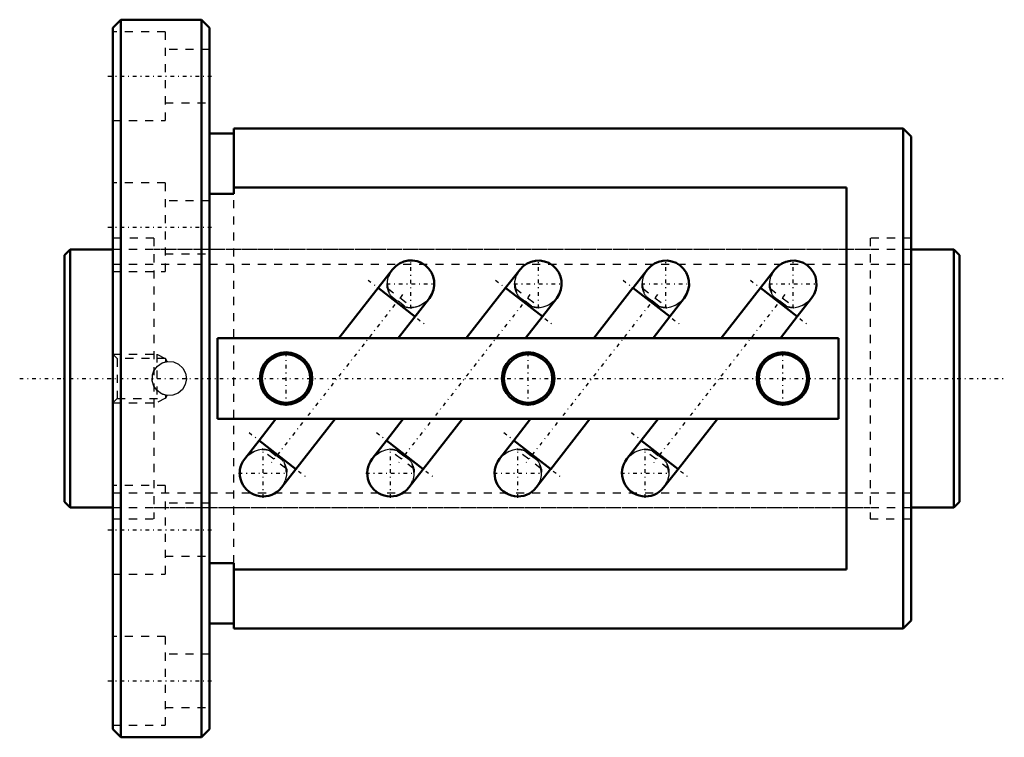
# Model space of a CAD drawing. Header units: millimetres. Extents: x -6 to 117, y -44 to 44.
import ezdxf

# ---------------------------------------------------------------- set-up
doc = ezdxf.new("R2010")
doc.units = ezdxf.units.MM
doc.linetypes.add('Center', pattern=[1.5, 0.45, -0.5, 0.05, -0.5])
doc.linetypes.add('Dashed', pattern=[2, 1, -1])
for name, color, linetype, lineweight in [('2d ConnectionPoints', 7, 'Continuous', 50), ('AM_0', 7, 'Continuous', 50), ('AM_5', 3, 'Continuous', 25), ('AM_7', 7, 'Center', 25), ('AM_9', 6, 'Dashed', 25)]:
    doc.layers.add(name, color=color, linetype=linetype, lineweight=lineweight)

# ---------------------------------------------------------------- blocks, each defined once
blk = doc.blocks.new('1_BIF3206V_10RR_Nut_0_in_BIF3206V_10RRG0_111LC0_000_0')
at = {"layer": 'AM_0'}
for p, q in [((7, 44.5), (6, 43.5)), ((17, 44.5), (7, 44.5)), ((7, 44.5), (7, -44.5)), ((18, 43.5), (17, 44.5)), ((17, 44.5), (17, -44.5)), ((6, 43.5), (6, -43.5)), ((18, 43.5), (18, -43.5)), ((21, 31), (21, 22.89)), ((104, 31), (21, 31)), ((105, 30), (104, 31)), ((104, 31), (104, -31)), ((21, 30.4), (18, 30.4)), ((105, 30), (105, -30)), ((97, 23.69), (21, 23.69)), ((97, -23.69), (97, 23.69)), ((21, 22.89), (18, 22.89)), ((40.69, 13.53), (34.03, 5)), ((56.5, 13.52), (54.71, 11.24)), ((72.3, 13.52), (70.51, 11.24)), ((88.1, 13.52), (86.31, 11.24)), ((43.47, 7.67), (38.9, 11.24)), ((54.7, 11.24), (49.83, 5)), ((54.7, 11.24), (59.27, 7.67)), ((70.5, 11.24), (65.63, 5)), ((70.5, 11.24), (75.07, 7.67)), ((86.3, 11.24), (81.43, 5)), ((86.3, 11.24), (90.87, 7.67)), ((41.39, 5), (45.26, 9.96)), ((59.27, 7.68), (61.05, 9.96)), ((75.07, 7.68), (76.85, 9.96)), ((90.87, 7.68), (92.65, 9.96)), ((57.19, 5), (59.27, 7.67)), ((72.99, 5), (75.07, 7.67)), ((88.79, 5), (90.87, 7.67)), ((19, 5), (19, -5)), ((96, 5), (19, 5)), ((96, -5), (96, 5)), ((19, -5), (96, -5)), ((26.21, -5), (24.13, -7.67)), ((28.7, -11.24), (33.57, -5)), ((42.01, -5), (39.93, -7.67)), ((44.5, -11.24), (49.37, -5)), ((57.81, -5), (55.73, -7.67)), ((60.3, -11.24), (65.17, -5)), ((73.61, -5), (71.53, -7.67)), ((76.1, -11.24), (80.97, -5)), ((24.13, -7.68), (22.35, -9.96)), ((24.13, -7.67), (28.7, -11.24)), ((39.93, -7.68), (38.15, -9.96)), ((39.93, -7.67), (44.5, -11.24)), ((55.73, -7.68), (53.95, -9.96)), ((55.73, -7.67), (60.3, -11.24)), ((71.53, -7.68), (69.75, -9.96)), ((71.53, -7.67), (76.1, -11.24)), ((26.9, -13.52), (28.69, -11.24)), ((42.7, -13.52), (44.49, -11.24)), ((58.5, -13.52), (60.29, -11.24)), ((74.3, -13.52), (76.09, -11.24)), ((18, -22.89), (21, -22.89)), ((21, -22.89), (21, -31)), ((21, -23.69), (97, -23.69)), ((18, -30.4), (21, -30.4)), ((104, -31), (105, -30)), ((21, -31), (104, -31)), ((6, -43.5), (7, -44.5)), ((17, -44.5), (18, -43.5)), ((7, -44.5), (17, -44.5))]:
    blk.add_line(p, q, dxfattribs=at)
for centre, radius in [((27.48, 0), 3.25), ((27.48, 0), 3), ((57.5, 0), 3.25), ((57.5, 0), 3), ((89.1, 0), 3.25), ((89.1, 0), 3)]:
    blk.add_circle(centre, radius, dxfattribs=at)
for centre, radius, start, end in [((42.97, 11.74), 2.9, 322, 142), ((58.77, 11.74), 2.89, 322, 142), ((74.57, 11.74), 2.89, 322, 142), ((90.37, 11.74), 2.89, 322, 142), ((24.63, -11.74), 2.89, 142, 322), ((40.43, -11.74), 2.89, 142, 322), ((56.23, -11.74), 2.89, 142, 322), ((72.03, -11.74), 2.89, 142, 322)]:
    blk.add_arc(centre, radius, start, end, dxfattribs=at)
at = {"layer": 'AM_5', "linetype": 'Dashed'}
for p, q in [((6, 3), (11.44, 3)), ((12.44, 2.46), (11.44, 3)), ((11.44, 3), (11.44, -3)), ((6, -3), (11.44, -3)), ((12.44, -2.46), (11.44, -3))]:
    blk.add_line(p, q, dxfattribs=at)
at = {"layer": 'AM_7'}
for p, q in [((5.4, 37.5), (18.6, 37.5)), ((5.4, 18.75), (18.6, 18.75)), ((42.97, 8.7), (42.97, 14.79)), ((58.77, 8.71), (58.77, 14.78)), ((74.57, 8.71), (74.57, 14.78)), ((90.37, 8.71), (90.37, 14.78)), ((37.66, 12.21), (44.71, 6.7)), ((39.93, 11.74), (46.02, 11.74)), ((53.47, 12.2), (60.5, 6.71)), ((55.74, 11.74), (61.81, 11.74)), ((69.27, 12.2), (76.3, 6.71)), ((71.54, 11.74), (77.61, 11.74)), ((85.07, 12.2), (92.1, 6.71)), ((87.34, 11.74), (93.41, 11.74)), ((41.93, 10.4), (25.67, -10.4)), ((57.73, 10.4), (41.47, -10.4)), ((73.53, 10.4), (57.27, -10.4)), ((89.33, 10.4), (73.07, -10.4)), ((27.48, -3.41), (27.48, 3.41)), ((57.5, -3.41), (57.5, 3.41)), ((89.1, -3.41), (89.1, 3.41)), ((22.9, -6.71), (29.93, -12.2)), ((38.7, -6.71), (45.73, -12.2)), ((54.5, -6.71), (61.53, -12.2)), ((70.3, -6.71), (77.33, -12.2)), ((24.63, -14.78), (24.63, -8.71)), ((40.43, -14.78), (40.43, -8.71)), ((56.23, -14.78), (56.23, -8.71)), ((72.03, -14.78), (72.03, -8.71)), ((21.59, -11.74), (27.66, -11.74)), ((37.39, -11.74), (43.46, -11.74)), ((53.19, -11.74), (59.26, -11.74)), ((68.99, -11.74), (75.06, -11.74)), ((5.4, -18.75), (18.6, -18.75)), ((5.4, -37.5), (18.6, -37.5))]:
    blk.add_line(p, q, dxfattribs=at)
at = {"layer": 'AM_9'}
for p, q in [((12.5, 43), (6, 43)), ((12.5, 43), (12.5, 32)), ((18, 40.8), (12.5, 40.8)), ((12.5, 34.2), (18, 34.2)), ((6, 32), (12.5, 32)), ((12.5, 24.25), (6, 24.25)), ((12.5, 24.25), (12.5, 13.25)), ((18, 22.05), (12.5, 22.05)), ((21, -22.89), (21, 22.89)), ((11.1, 17.4), (6, 17.4)), ((11.1, 17.4), (11.1, -17.4)), ((105, 17.4), (99.9, 17.4)), ((99.9, 17.4), (99.9, -17.4)), ((99.9, 16), (11.1, 16)), ((12.5, 15.45), (18, 15.45)), ((6, 13.25), (12.5, 13.25)), ((40.03, 11.26), (43.22, 8.77)), ((55.84, 11.25), (59.01, 8.78)), ((71.64, 11.25), (74.81, 8.78)), ((87.44, 11.25), (90.61, 8.78)), ((40.48, 10.27), (40.35, 10.11)), ((40.46, 10.24), (42.13, 8.94)), ((42.15, 8.96), (40.48, 10.27)), ((56.3, 10.25), (56.18, 10.09)), ((56.28, 10.23), (57.91, 8.96)), ((57.92, 8.98), (56.3, 10.25)), ((72.1, 10.25), (71.98, 10.09)), ((72.08, 10.23), (73.71, 8.96)), ((73.72, 8.98), (72.1, 10.25)), ((87.9, 10.25), (87.78, 10.09)), ((87.88, 10.23), (89.51, 8.96)), ((89.52, 8.98), (87.9, 10.25)), ((42.15, 8.96), (42.02, 8.8)), ((57.92, 8.98), (57.8, 8.82)), ((73.72, 8.98), (73.6, 8.82)), ((89.52, 8.98), (89.4, 8.82)), ((6.54, 2.46), (6, 3)), ((12.55, 2.46), (6.54, 2.46)), ((6.54, 2.46), (6.54, -2.46)), ((12.75, 2.11), (12.55, 2.46)), ((12.55, 2.46), (12.55, 2.08)), ((12.23, 1.98), (12.55, 2.08)), ((11.07, 0.88), (11.21, 1.15)), ((11.22, -1.17), (11.07, -0.89)), ((12.55, -2.08), (12.55, -2.46)), ((12.55, -2.46), (12.75, -2.11)), ((6, -3), (6.54, -2.46)), ((6.54, -2.46), (12.55, -2.46)), ((27.56, -11.25), (24.39, -8.78)), ((25.48, -8.98), (25.6, -8.82)), ((25.48, -8.98), (27.1, -10.25)), ((27.12, -10.23), (25.49, -8.96)), ((43.36, -11.25), (40.19, -8.78)), ((41.28, -8.98), (41.4, -8.82)), ((41.28, -8.98), (42.9, -10.25)), ((42.92, -10.23), (41.29, -8.96)), ((59.16, -11.25), (55.99, -8.78)), ((57.08, -8.98), (57.2, -8.82)), ((57.08, -8.98), (58.7, -10.25)), ((58.72, -10.23), (57.09, -8.96)), ((74.96, -11.25), (71.79, -8.78)), ((72.88, -8.98), (73, -8.82)), ((72.88, -8.98), (74.5, -10.25)), ((74.52, -10.23), (72.89, -8.96)), ((27.1, -10.25), (27.22, -10.09)), ((42.9, -10.25), (43.02, -10.09)), ((58.7, -10.25), (58.82, -10.09)), ((74.5, -10.25), (74.62, -10.09)), ((12.5, -13.25), (6, -13.25)), ((12.5, -13.25), (12.5, -24.25)), ((18, -15.45), (12.5, -15.45)), ((11.1, -16), (99.9, -16)), ((6, -17.4), (11.1, -17.4)), ((99.9, -17.4), (105, -17.4)), ((12.5, -22.05), (18, -22.05)), ((6, -24.25), (12.5, -24.25)), ((12.5, -32), (6, -32)), ((12.5, -32), (12.5, -43)), ((18, -34.2), (12.5, -34.2)), ((12.5, -40.8), (18, -40.8)), ((6, -43), (12.5, -43))]:
    blk.add_line(p, q, dxfattribs=at)
for points in [[(40.03, 11.26), (40.06, 12.08), (40.16, 12.52), (40.33, 12.96), (40.59, 13.4), (40.65, 13.48)], [(56.06, 12.77), (56.11, 12.9), (56.37, 13.35), (56.46, 13.47)], [(71.86, 12.77), (71.91, 12.9), (72.17, 13.35), (72.26, 13.47)], [(87.66, 12.77), (87.71, 12.9), (87.97, 13.35), (88.06, 13.47)], [(55.84, 11.25), (55.87, 12.03), (56.01, 12.65)], [(71.64, 11.25), (71.67, 12.03), (71.81, 12.65)], [(87.44, 11.25), (87.47, 12.03), (87.61, 12.65)], [(45.22, 9.9), (45.17, 9.85), (44.83, 9.5), (44.42, 9.21), (43.97, 8.98), (43.48, 8.83), (43.22, 8.77)], [(61.01, 9.91), (61, 9.9), (60.66, 9.55), (60.26, 9.25), (59.82, 9.02), (59.34, 8.85), (59.01, 8.78)], [(76.81, 9.91), (76.8, 9.9), (76.46, 9.55), (76.06, 9.25), (75.62, 9.02), (75.14, 8.85), (74.81, 8.78)], [(92.61, 9.91), (92.6, 9.9), (92.26, 9.55), (91.86, 9.25), (91.42, 9.02), (90.94, 8.85), (90.61, 8.78)], [(11.1, 0.95), (11.52, 1.53), (12.11, 1.93), (12.8, 2.12), (13.51, 2.06), (14.16, 1.78), (14.68, 1.3), (15.02, 0.67), (15.12, -0.04), (14.99, -0.73), (14.64, -1.35), (14.1, -1.82), (13.44, -2.08), (12.73, -2.11), (12.05, -1.9), (11.48, -1.48), (11.1, -0.95)], [(12.55, 2.08), (12.71, 2.1), (12.75, 2.11)], [(11.1, -0.95), (10.89, -0.27), (10.92, 0.44), (11.1, 0.95)], [(12.55, -2.08), (12.2, -1.97), (12.09, -1.92)], [(22.39, -9.91), (22.4, -9.9), (22.74, -9.55), (23.14, -9.25), (23.58, -9.02), (24.06, -8.85), (24.39, -8.78)], [(38.19, -9.91), (38.2, -9.9), (38.54, -9.55), (38.94, -9.25), (39.38, -9.02), (39.86, -8.85), (40.19, -8.78)], [(53.99, -9.91), (54, -9.9), (54.34, -9.55), (54.74, -9.25), (55.18, -9.02), (55.66, -8.85), (55.99, -8.78)], [(69.79, -9.91), (69.8, -9.9), (70.14, -9.55), (70.54, -9.25), (70.98, -9.02), (71.46, -8.85), (71.79, -8.78)], [(27.56, -11.25), (27.53, -12.03), (27.39, -12.65)], [(43.36, -11.25), (43.33, -12.03), (43.19, -12.65)], [(59.16, -11.25), (59.13, -12.03), (58.99, -12.65)], [(74.96, -11.25), (74.93, -12.03), (74.79, -12.65)], [(27.34, -12.77), (27.29, -12.9), (27.03, -13.35), (26.94, -13.47)], [(43.14, -12.77), (43.09, -12.9), (42.83, -13.35), (42.74, -13.47)], [(58.94, -12.77), (58.89, -12.9), (58.63, -13.35), (58.54, -13.47)], [(74.74, -12.77), (74.69, -12.9), (74.43, -13.35), (74.34, -13.47)]]:
    blk.add_lwpolyline(points, dxfattribs=at)
for centre, radius, start, end in [((42.97, 11.74), 2.9, 142, 210.5967), ((58.77, 11.74), 2.89, 142, 211.1083), ((74.57, 11.74), 2.89, 142, 211.1083), ((90.37, 11.74), 2.89, 142, 211.1083), ((42.97, 11.74), 2.9, 232, 322), ((58.77, 11.74), 2.89, 252.8917, 322), ((74.57, 11.74), 2.89, 252.8917, 322), ((90.37, 11.74), 2.89, 252.8917, 322), ((13, 0), 2.12, 176.8356, 185.0401), ((24.63, -11.74), 2.89, 72.8917, 142), ((40.43, -11.74), 2.89, 72.8917, 142), ((56.23, -11.74), 2.89, 72.8917, 142), ((72.03, -11.74), 2.89, 72.8917, 142), ((24.63, -11.74), 2.89, 322, 31.1083), ((40.43, -11.74), 2.89, 322, 31.1083), ((56.23, -11.74), 2.89, 322, 31.1083), ((72.03, -11.74), 2.89, 322, 31.1083)]:
    blk.add_arc(centre, radius, start, end, dxfattribs=at)
for centre, major_axis, start_param, end_param in [((42.73, 11.44), (2.29, -1.79), 3.941428, 4.33883), ((58.53, 11.44), (2.28, -1.78), 3.944996, 4.34776), ((74.33, 11.44), (2.28, -1.78), 3.944996, 4.34776), ((90.13, 11.44), (2.28, -1.78), 3.944996, 4.34776), ((42.73, 11.44), (2.29, -1.79), 5.085948, 5.48335), ((58.53, 11.44), (2.28, -1.78), 5.077018, 5.479782), ((74.33, 11.44), (2.28, -1.78), 5.077018, 5.479782), ((90.13, 11.44), (2.28, -1.78), 5.077018, 5.479782), ((24.87, -11.44), (-2.28, 1.78), 5.077018, 5.479782), ((40.67, -11.44), (-2.28, 1.78), 5.077018, 5.479782), ((56.47, -11.44), (-2.28, 1.78), 5.077018, 5.479782), ((72.27, -11.44), (-2.28, 1.78), 5.077018, 5.479782), ((24.87, -11.44), (-2.28, 1.78), 3.944996, 4.34776), ((40.67, -11.44), (-2.28, 1.78), 3.944996, 4.34776), ((56.47, -11.44), (-2.28, 1.78), 3.944996, 4.34776), ((72.27, -11.44), (-2.28, 1.78), 3.944996, 4.34776)]:
    blk.add_ellipse(centre, major_axis=major_axis, ratio=0.866025, start_param=start_param, end_param=end_param, dxfattribs=at)
blk = doc.blocks.new('2_BIF3206V_10RR000_Shaft_0_in_BIF3206V_10RRG0_111LC0_000_0')
at = {"layer": 'AM_0'}
for p, q in [((0.7, 16), (0, 15.3)), ((6, 16), (0.7, 16)), ((0.7, 16), (0.7, -16)), ((110.3, 16), (105, 16)), ((111, 15.3), (110.3, 16)), ((110.3, 16), (110.3, -16)), ((0, 15.3), (0, -15.3)), ((111, 15.3), (111, -15.3)), ((0, -15.3), (0.7, -16)), ((110.3, -16), (111, -15.3)), ((0.7, -16), (6, -16)), ((105, -16), (110.3, -16))]:
    blk.add_line(p, q, dxfattribs=at)
at = {"layer": 'AM_5', "linetype": 'Dashed'}
for p, q in [((6, 14.1595), (105, 14.1595)), ((6, -14.1595), (105, -14.1595))]:
    blk.add_line(p, q, dxfattribs=at)
at = {"layer": 'AM_7'}
blk.add_line((-5.55, 0), (116.55, 0), dxfattribs=at)
at = {"layer": 'AM_9'}
for p, q in [((105, 16), (6, 16)), ((6, -16), (105, -16))]:
    blk.add_line(p, q, dxfattribs=at)

msp = doc.modelspace()

# ---------------------------------------------------------------- linework, layer by layer
at = {"layer": '2d ConnectionPoints'}
for p in [(0, 0), (6, 0)]:
    msp.add_point(p, dxfattribs=at)

# ---------------------------------------------------------------- block references
for name in ['1_BIF3206V_10RR_Nut_0_in_BIF3206V_10RRG0_111LC0_000_0', '2_BIF3206V_10RR000_Shaft_0_in_BIF3206V_10RRG0_111LC0_000_0']:
    msp.add_blockref(name, (0, 0))

doc.saveas('drawing.dxf')
